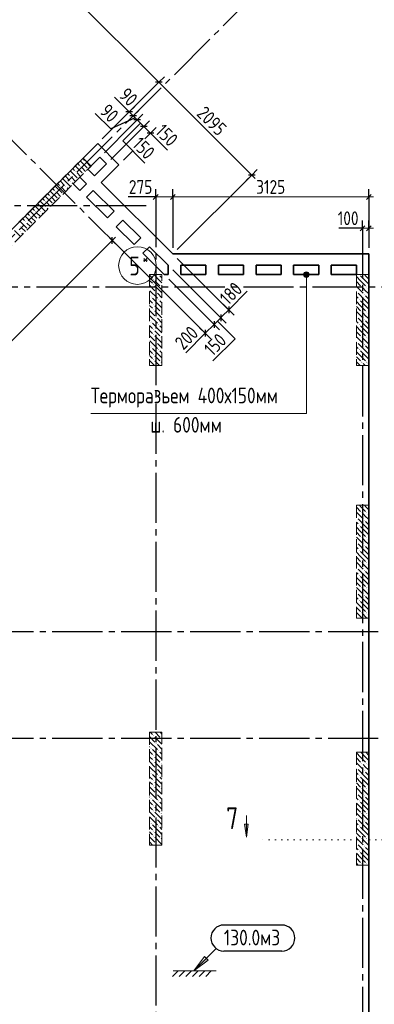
# Model space of a CAD drawing. Header units: millimetres. Extents: x 0 to 43617, y 0 to 59400.
# Tile 12 of 23: x 27505 to 33160, y 13089 to 28797. Entities that reach past the tile are written whole.
import ezdxf

# ---------------------------------------------------------------- set-up
doc = ezdxf.new("R2010")
doc.units = ezdxf.units.MM
for name, pattern in [('______2', [270, 200, -70]), ('______5', [1100, 800, -100, 100, -100]), ('______9', [100, 0, -100])]:
    doc.linetypes.add(name, pattern=pattern)
for name, color, linetype, lineweight in [('Standard', 7, 'Continuous', 25), ('ЖБ Перекрытие верхний уровень', 7, 'Continuous', 35), ('ЖБ Пилон', 7, 'Continuous', 35), ('ЖБ Стена верхний уровень', 7, 'Continuous', 35), ('Оси', 40, '______5', 18), ('Примечания', 7, 'Continuous', 25), ('Размерная выноска', 7, 'Continuous', 13), ('Сечения символ', 7, 'Continuous', 25)]:
    doc.layers.add(name, color=color, linetype=linetype, lineweight=lineweight)
doc.styles.add('GOST 2.304-81', font='txt')
doc.styles.add('ISOCPEUR', font='txt')

msp = doc.modelspace()

# ---------------------------------------------------------------- hatches: boundary and pattern name
at = {"layer": 'ЖБ Пилон', "linetype": 'Continuous', "lineweight": 18, "transparency": 33554687}
for points in [[(29724, 24730), (29721, 24727), (29718, 24730)], [(32924, 24730), (32921, 24727), (32918, 24730)], [(29634, 24653), (29641, 24660), (29647, 24653), (29641, 24647)], [(29634, 24573), (29641, 24580), (29647, 24573), (29641, 24567)], [(29754, 24533), (29761, 24540), (29767, 24533), (29761, 24527)], [(32954, 24533), (32961, 24540), (32967, 24533), (32961, 24527)], [(33034, 24533), (33041, 24540), (33047, 24533), (33041, 24527)], [(29594, 24373), (29601, 24380), (29607, 24373), (29601, 24367)], [(29674, 24453), (29681, 24460), (29687, 24453), (29681, 24447)], [(32874, 24453), (32881, 24460), (32887, 24453), (32881, 24447)], [(32994, 24413), (33001, 24420), (33007, 24413), (33001, 24407)], [(29634, 24253), (29641, 24260), (29647, 24253), (29641, 24247)], [(29714, 24333), (29721, 24340), (29727, 24333), (29721, 24327)], [(32914, 24333), (32921, 24340), (32927, 24333), (32921, 24327)], [(29634, 24173), (29641, 24180), (29647, 24173), (29641, 24167)], [(29674, 24053), (29681, 24060), (29687, 24053), (29681, 24047)], [(29754, 24133), (29761, 24140), (29767, 24133), (29761, 24127)], [(32874, 24053), (32881, 24060), (32887, 24053), (32881, 24047)], [(32954, 24133), (32961, 24140), (32967, 24133), (32961, 24127)], [(33034, 24133), (33041, 24140), (33047, 24133), (33041, 24127)], [(29594, 23973), (29601, 23980), (29607, 23973), (29601, 23967)], [(29714, 23933), (29721, 23940), (29727, 23933), (29721, 23927)], [(32914, 23933), (32921, 23940), (32927, 23933), (32921, 23927)], [(32994, 24013), (33001, 24020), (33007, 24013), (33001, 24007)], [(29634, 23853), (29641, 23860), (29647, 23853), (29641, 23847)], [(29634, 23773), (29641, 23780), (29647, 23773), (29641, 23767)], [(29754, 23733), (29761, 23740), (29767, 23733), (29761, 23727)], [(32954, 23733), (32961, 23740), (32967, 23733), (32961, 23727)], [(33034, 23733), (33041, 23740), (33047, 23733), (33041, 23727)], [(29594, 23573), (29601, 23580), (29607, 23573), (29601, 23567)], [(29674, 23653), (29681, 23660), (29687, 23653), (29681, 23647)], [(32874, 23653), (32881, 23660), (32887, 23653), (32881, 23647)], [(32994, 23613), (33001, 23620), (33007, 23613), (33001, 23607)], [(29634, 23453), (29641, 23460), (29647, 23453), (29641, 23447)], [(29714, 23533), (29721, 23540), (29727, 23533), (29721, 23527)], [(32914, 23533), (32921, 23540), (32927, 23533), (32921, 23527)], [(29634, 23373), (29641, 23380), (29647, 23373), (29641, 23367)], [(29754, 23333), (29761, 23340), (29767, 23333), (29761, 23327)], [(32954, 23333), (32961, 23340), (32967, 23333), (32961, 23327)], [(33034, 23333), (33041, 23340), (33047, 23333), (33041, 23327)], [(32954, 20933), (32961, 20940), (32967, 20933), (32961, 20927)], [(33034, 20933), (33041, 20940), (33047, 20933), (33041, 20927)], [(32874, 20853), (32881, 20860), (32887, 20853), (32881, 20847)], [(32914, 20733), (32921, 20740), (32927, 20733), (32921, 20727)], [(32994, 20813), (33001, 20820), (33007, 20813), (33001, 20807)], [(32874, 20453), (32881, 20460), (32887, 20453), (32881, 20447)], [(32954, 20533), (32961, 20540), (32967, 20533), (32961, 20527)], [(33034, 20533), (33041, 20540), (33047, 20533), (33041, 20527)], [(32914, 20333), (32921, 20340), (32927, 20333), (32921, 20327)], [(32994, 20413), (33001, 20420), (33007, 20413), (33001, 20407)], [(32954, 20133), (32961, 20140), (32967, 20133), (32961, 20127)], [(33034, 20133), (33041, 20140), (33047, 20133), (33041, 20127)], [(32874, 20053), (32881, 20060), (32887, 20053), (32881, 20047)], [(32994, 20013), (33001, 20020), (33007, 20013), (33001, 20007)], [(32914, 19933), (32921, 19940), (32927, 19933), (32921, 19927)], [(32874, 19653), (32881, 19660), (32887, 19653), (32881, 19647)], [(32954, 19733), (32961, 19740), (32967, 19733), (32961, 19727)], [(33034, 19733), (33041, 19740), (33047, 19733), (33041, 19727)], [(32914, 19533), (32921, 19540), (32927, 19533), (32921, 19527)], [(32994, 19613), (33001, 19620), (33007, 19613), (33001, 19607)], [(32954, 19333), (32961, 19340), (32967, 19333), (32961, 19327)], [(33034, 19333), (33041, 19340), (33047, 19333), (33041, 19327)], [(32874, 19253), (32881, 19260), (32887, 19253), (32884, 19250), (32878, 19250)], [(29634, 17373), (29641, 17380), (29647, 17373), (29641, 17367)], [(29754, 17333), (29761, 17340), (29767, 17333), (29761, 17327)], [(29594, 17173), (29601, 17180), (29607, 17173), (29601, 17167)], [(29674, 17253), (29681, 17260), (29687, 17253), (29681, 17247)], [(29714, 17133), (29721, 17140), (29727, 17133), (29721, 17127)], [(29634, 17053), (29641, 17060), (29647, 17053), (29641, 17047)], [(29634, 16973), (29641, 16980), (29647, 16973), (29641, 16967)], [(29674, 16853), (29681, 16860), (29687, 16853), (29681, 16847)], [(29754, 16933), (29761, 16940), (29767, 16933), (29761, 16927)], [(32874, 16853), (32881, 16860), (32887, 16853), (32881, 16847)], [(32954, 16933), (32961, 16940), (32967, 16933), (32961, 16927)], [(32994, 16813), (33001, 16820), (33007, 16813), (33001, 16807)], [(33034, 16933), (33041, 16940), (33047, 16933), (33041, 16927)], [(29594, 16773), (29601, 16780), (29607, 16773), (29601, 16767)], [(29634, 16653), (29641, 16660), (29647, 16653), (29641, 16647)], [(29714, 16733), (29721, 16740), (29727, 16733), (29721, 16727)], [(32914, 16733), (32921, 16740), (32927, 16733), (32921, 16727)], [(29634, 16573), (29641, 16580), (29647, 16573), (29641, 16567)], [(29754, 16533), (29761, 16540), (29767, 16533), (29761, 16527)], [(32954, 16533), (32961, 16540), (32967, 16533), (32961, 16527)], [(33034, 16533), (33041, 16540), (33047, 16533), (33041, 16527)], [(29594, 16373), (29601, 16380), (29607, 16373), (29601, 16367)], [(29674, 16453), (29681, 16460), (29687, 16453), (29681, 16447)], [(29714, 16333), (29721, 16340), (29727, 16333), (29721, 16327)], [(32874, 16453), (32881, 16460), (32887, 16453), (32881, 16447)], [(32914, 16333), (32921, 16340), (32927, 16333), (32921, 16327)], [(32994, 16413), (33001, 16420), (33007, 16413), (33001, 16407)], [(29634, 16253), (29641, 16260), (29647, 16253), (29641, 16247)], [(29634, 16173), (29641, 16180), (29647, 16173), (29641, 16167)], [(29674, 16053), (29681, 16060), (29687, 16053), (29681, 16047)], [(29754, 16133), (29761, 16140), (29767, 16133), (29761, 16127)], [(32874, 16053), (32881, 16060), (32887, 16053), (32881, 16047)], [(32954, 16133), (32961, 16140), (32967, 16133), (32961, 16127)], [(33034, 16133), (33041, 16140), (33047, 16133), (33041, 16127)], [(29594, 15973), (29601, 15980), (29607, 15973), (29601, 15967)], [(29714, 15933), (29721, 15940), (29727, 15933), (29721, 15927)], [(32914, 15933), (32921, 15940), (32927, 15933), (32921, 15927)], [(32994, 16013), (33001, 16020), (33007, 16013), (33001, 16007)], [(29634, 15853), (29641, 15860), (29647, 15853), (29641, 15847)], [(29634, 15773), (29641, 15780), (29647, 15773), (29641, 15767)], [(29754, 15733), (29761, 15740), (29767, 15733), (29761, 15727)], [(32954, 15733), (32961, 15740), (32967, 15733), (32961, 15727)], [(33034, 15733), (33041, 15740), (33047, 15733), (33041, 15727)], [(29674, 15653), (29681, 15660), (29687, 15653), (29681, 15647)], [(32874, 15653), (32881, 15660), (32887, 15653), (32881, 15647)], [(32994, 15613), (33001, 15620), (33007, 15613), (33001, 15607)], [(32914, 15533), (32921, 15540), (32927, 15533), (32921, 15527)], [(32954, 15333), (32961, 15340), (32967, 15333), (32961, 15327)], [(33034, 15333), (33041, 15340), (33047, 15333), (33041, 15327)]]:
    msp.add_hatch(color=7, dxfattribs=at).paths.add_polyline_path(points, flags=16)
at = {"layer": 'ЖБ Стена верхний уровень', "linetype": 'Continuous', "lineweight": 18, "transparency": 33554687}
for points in [[(28474, 26453), (28481, 26460), (28487, 26453), (28481, 26447)], [(28554, 26533), (28561, 26540), (28567, 26533), (28561, 26527)], [(28314, 26293), (28321, 26300), (28327, 26293), (28321, 26287)], [(28394, 26373), (28401, 26380), (28407, 26373), (28401, 26367)], [(28154, 26133), (28161, 26140), (28167, 26133), (28161, 26127)], [(28234, 26133), (28241, 26140), (28247, 26133), (28241, 26127)], [(28314, 26213), (28321, 26220), (28327, 26213), (28321, 26207)], [(27994, 25973), (28001, 25980), (28007, 25973), (28001, 25967)], [(28074, 26053), (28081, 26060), (28087, 26053), (28081, 26047)], [(27914, 25893), (27921, 25900), (27927, 25893), (27921, 25887)], [(27914, 25813), (27921, 25820), (27927, 25813), (27921, 25807)], [(27674, 25653), (27681, 25660), (27687, 25653), (27681, 25647)], [(27754, 25733), (27761, 25740), (27767, 25733), (27761, 25727)], [(27834, 25733), (27841, 25740), (27847, 25733), (27841, 25727)], [(27514, 25493), (27521, 25500), (27527, 25493), (27521, 25487)], [(27594, 25573), (27601, 25580), (27607, 25573), (27601, 25567)], [(27514, 25413), (27521, 25420), (27527, 25413), (27521, 25407)]]:
    msp.add_hatch(color=7, dxfattribs=at).paths.add_polyline_path(points, flags=16)
at = {"layer": 'Примечания', "linetype": 'Continuous', "lineweight": 13, "transparency": 33554687}
for points in [[(32032, 24730), (32122, 24730), (32116, 24753)], [(32032, 24730), (32116, 24753), (32038, 24753)], [(32038, 24708), (32122, 24730), (32032, 24730)], [(32038, 24753), (32116, 24753), (32100, 24769)], [(32038, 24753), (32100, 24769), (32055, 24769)], [(32038, 24708), (32116, 24708), (32122, 24730)], [(32055, 24691), (32116, 24708), (32038, 24708)], [(32055, 24769), (32100, 24769), (32077, 24775)], [(32055, 24691), (32100, 24691), (32116, 24708)], [(32100, 24691), (32055, 24691), (32077, 24685)], [(30482, 13822), (30284, 13624), (30510, 13794)]]:
    msp.add_hatch(color=7, dxfattribs=at).paths.add_polyline_path(points)
at = {"layer": 'Сечения символ', "linetype": 'Continuous', "lineweight": 13, "transparency": 33554687}
msp.add_hatch(color=7, dxfattribs=at).paths.add_polyline_path([(31151, 15965), (31121, 15755), (31091, 15965)], flags=16)

# ---------------------------------------------------------------- linework, layer by layer
at = {"layer": 'Standard', "color": 7, "linetype": 'Continuous', "lineweight": 13, "transparency": 33554687}
for p, q in [((29725, 27800), (24952, 32573)), ((31206, 26319), (29725, 27800)), ((29252, 27326), (29199, 27379)), ((29315, 27263), (29252, 27326)), ((29379, 27199), (29315, 27263)), ((29591, 26987), (29644, 26934)), ((31206, 26319), (31259, 26266)), ((29674, 25969), (29599, 25969)), ((29674, 25969), (29947, 25969)), ((29947, 25969), (33074, 25969)), ((33074, 25969), (33149, 25969)), ((32974, 25469), (32899, 25469)), ((33074, 25469), (32974, 25469)), ((33074, 25469), (33149, 25469)), ((28981, 25276), (29034, 25329)), ((23282, 19577), (28981, 25276)), ((30838, 24169), (30891, 24222)), ((30711, 24043), (30604, 23936)), ((30604, 23936), (30463, 23795)), ((30463, 23795), (30410, 23742))]:
    msp.add_line(p, q, dxfattribs=at)
at = {"layer": 'Standard', "color": 251, "linetype": 'Continuous', "lineweight": -3, "true_color": 0x656565, "transparency": 33554687}
for p, q in [((29725, 27800), (29813, 27888)), ((29725, 27800), (28820, 26895)), ((29725, 27800), (29636, 27711)), ((29252, 27326), (29340, 27415)), ((29315, 27263), (29404, 27351)), ((29252, 27326), (29163, 27238)), ((29315, 27263), (29227, 27174)), ((29379, 27199), (29290, 27111)), ((29315, 27263), (29315, 27263)), ((29379, 27199), (29467, 27288)), ((29485, 27093), (29573, 27182)), ((29485, 27093), (29397, 27005)), ((29591, 26987), (29679, 27075)), ((29591, 26987), (29503, 26899)), ((29591, 26987), (29518, 26914)), ((29316, 26712), (29159, 26555)), ((31206, 26319), (31294, 26407)), ((31206, 26319), (30018, 25131)), ((31206, 26319), (31117, 26230)), ((29674, 25969), (29674, 26094)), ((29947, 25969), (29947, 26094)), ((33074, 25969), (33074, 26094)), ((29674, 25969), (29674, 25844)), ((29674, 25969), (29674, 25969)), ((29947, 25969), (29947, 25844)), ((29947, 25969), (29947, 25160)), ((33074, 25969), (33074, 25844)), ((33074, 25969), (33074, 25160)), ((32974, 25469), (32974, 25594)), ((32974, 25469), (32974, 25344)), ((32974, 25469), (32974, 25160)), ((33074, 25469), (33074, 25594)), ((33074, 25469), (33074, 25344)), ((33074, 25469), (33074, 25160)), ((28981, 25276), (28893, 25365)), ((28981, 25276), (29070, 25188)), ((28981, 25276), (29100, 25158)), ((30838, 24169), (30749, 24258)), ((30711, 24043), (30623, 24131)), ((30711, 24043), (30800, 23954)), ((30838, 24169), (30926, 24081)), ((30463, 23795), (30375, 23883)), ((30604, 23936), (30516, 24024)), ((30604, 23936), (30693, 23848)), ((30463, 23795), (30551, 23706))]:
    msp.add_line(p, q, dxfattribs=at)
at = {"layer": 'Standard', "color": 7, "linetype": 'Continuous', "lineweight": 25, "transparency": 33554687}
for p, q in [((29778, 27800), (29672, 27800)), ((29305, 27326), (29199, 27326)), ((29368, 27263), (29262, 27263)), ((29432, 27199), (29326, 27199)), ((29538, 27093), (29432, 27093)), ((29644, 26987), (29538, 26987)), ((31259, 26319), (31153, 26319)), ((29636, 25931), (29711, 26006)), ((29910, 25931), (29985, 26006)), ((33036, 25931), (33111, 26006)), ((33011, 25506), (32936, 25431)), ((33111, 25506), (33036, 25431)), ((28981, 25223), (28981, 25329)), ((30838, 24222), (30838, 24116)), ((30711, 24096), (30711, 23990)), ((30604, 23989), (30604, 23883)), ((30463, 23848), (30463, 23742))]:
    msp.add_line(p, q, dxfattribs=at)
at = {"layer": 'Standard', "color": 251, "linetype": 'Continuous', "lineweight": -3, "true_color": 0x656565, "transparency": 33554687}
for points in [[(29252, 27326), (29103, 27178), (29103, 27178), (28820, 26895)], [(29379, 27199), (29290, 27110), (29290, 27110), (28855, 26675)], [(29485, 27093), (29446, 27054), (29446, 27054), (28961, 26569)], [(30463, 23795), (30451, 23807), (30451, 23807), (29170, 25087)], [(30838, 24169), (30827, 24180), (30827, 24180), (30826, 24181), (30826, 24181), (30018, 24989)], [(30711, 24043), (30699, 24055), (30699, 24055), (29945, 24809)], [(30604, 23936), (30592, 23948), (30592, 23948), (29881, 24659)]]:
    msp.add_lwpolyline(points, dxfattribs=at)
at = {"layer": 'Standard', "color": 7, "linetype": 'Continuous', "lineweight": 13, "transparency": 33554687}
for points in [[(29485, 27093), (29481, 27097), (29481, 27097), (29379, 27199)], [(29591, 26987), (29532, 27046), (29532, 27046), (29485, 27093)], [(30838, 24169), (30735, 24066), (30735, 24066), (30711, 24043)]]:
    msp.add_lwpolyline(points, dxfattribs=at)
at = {"layer": 'ЖБ Перекрытие верхний уровень', "color": 7, "linetype": 'Continuous', "lineweight": 35, "transparency": 33554687}
for p, q in [((28749, 26824), (23700, 21775)), ((29088, 26484), (28749, 26824)), ((28593, 26414), (28784, 26605)), ((28784, 26605), (28890, 26499)), ((28699, 26308), (28593, 26414)), ((28890, 26499), (28699, 26308)), ((28806, 26202), (29088, 26484)), ((28360, 26180), (28466, 26286)), ((28466, 26286), (28572, 26180)), ((28466, 26074), (28360, 26180)), ((28572, 26180), (28466, 26074)), ((29947, 25060), (28806, 26202)), ((28572, 25968), (28678, 26074)), ((28904, 25636), (28572, 25968)), ((28678, 26074), (29011, 25742)), ((29011, 25742), (28904, 25636)), ((29046, 25494), (29152, 25601)), ((29329, 25212), (29046, 25494)), ((29152, 25601), (29435, 25318)), ((29435, 25318), (29329, 25212)), ((29470, 25070), (29576, 25176)), ((29576, 25176), (29872, 24880)), ((29810, 24730), (29470, 25070)), ((33074, 25060), (29947, 25060)), ((33074, 10100), (33074, 25060)), ((29872, 24880), (29874, 24880)), ((29874, 24880), (29874, 24730)), ((30074, 24730), (30074, 24880)), ((30074, 24880), (30474, 24880)), ((30474, 24880), (30474, 24730)), ((30674, 24730), (30674, 24880)), ((30674, 24880), (31074, 24880)), ((31074, 24880), (31074, 24730)), ((31274, 24730), (31274, 24880)), ((31274, 24880), (31674, 24880)), ((31674, 24880), (31674, 24730)), ((31874, 24730), (31874, 24880)), ((31874, 24880), (32274, 24880)), ((32274, 24880), (32274, 24730)), ((32474, 24730), (32474, 24880)), ((32474, 24880), (32874, 24880)), ((32874, 24880), (32874, 24730)), ((29874, 24730), (29810, 24730)), ((30474, 24730), (30074, 24730)), ((31074, 24730), (30674, 24730)), ((31674, 24730), (31274, 24730)), ((32274, 24730), (31874, 24730)), ((32874, 24730), (32474, 24730))]:
    msp.add_line(p, q, dxfattribs=at)
at = {"layer": 'ЖБ Пилон', "color": 253, "linetype": '______2', "lineweight": 13, "true_color": 0xa0a0a0, "transparency": 33554687}
for p, q in [((29574, 24730), (29574, 23280)), ((29774, 24730), (29574, 24730)), ((29774, 23280), (29774, 24730)), ((32874, 24730), (32874, 23280)), ((33074, 24730), (32874, 24730)), ((33074, 23280), (33074, 24730)), ((29574, 23280), (29774, 23280)), ((32874, 23280), (33074, 23280)), ((32874, 21050), (32874, 19250)), ((33074, 21050), (32874, 21050)), ((33074, 19250), (33074, 21050)), ((32874, 19250), (33074, 19250)), ((29574, 17430), (29574, 15630)), ((29774, 17430), (29574, 17430)), ((29774, 15630), (29774, 17430)), ((32874, 17110), (32874, 15310)), ((33074, 17110), (32874, 17110)), ((33074, 15310), (33074, 17110)), ((29574, 15630), (29774, 15630)), ((32874, 15310), (33074, 15310))]:
    msp.add_line(p, q, dxfattribs=at)
at = {"layer": 'ЖБ Пилон', "color": 9, "linetype": 'Continuous', "lineweight": 18, "true_color": 0xc7c7c7, "transparency": 33554687}
for p, q in [((29574, 24720), (29621, 24673)), ((29741, 24633), (29644, 24730)), ((29741, 24713), (29774, 24680)), ((32941, 24633), (32874, 24700)), ((32941, 24713), (33021, 24633)), ((33021, 24713), (33004, 24730)), ((33021, 24713), (33074, 24660)), ((29581, 24633), (29574, 24640)), ((29574, 24560), (29661, 24473)), ((29621, 24593), (29581, 24633)), ((29661, 24633), (29741, 24553)), ((29661, 24553), (29774, 24440)), ((29741, 24633), (29774, 24600)), ((32874, 24620), (32941, 24553)), ((32874, 24540), (32981, 24433)), ((32941, 24633), (33021, 24553)), ((33021, 24473), (32981, 24513)), ((33021, 24633), (33074, 24580)), ((33061, 24513), (33074, 24500)), ((29574, 24400), (29581, 24393)), ((29581, 24473), (29701, 24353)), ((29741, 24233), (29621, 24353)), ((29774, 24360), (29701, 24433)), ((32874, 24380), (32901, 24353)), ((33021, 24313), (32901, 24433)), ((33061, 24433), (33021, 24473)), ((33021, 24393), (33074, 24340)), ((29574, 24320), (29621, 24273)), ((29581, 24233), (29574, 24240)), ((29621, 24193), (29581, 24233)), ((29661, 24233), (29741, 24153)), ((29741, 24313), (29774, 24280)), ((29741, 24233), (29774, 24200)), ((32941, 24233), (32874, 24300)), ((32874, 24220), (32941, 24153)), ((32941, 24313), (33021, 24233)), ((32941, 24233), (33021, 24153)), ((33021, 24313), (33074, 24260)), ((33021, 24233), (33074, 24180)), ((29574, 24160), (29661, 24073)), ((29581, 24073), (29701, 23953)), ((29661, 24153), (29774, 24040)), ((32874, 24140), (32981, 24033)), ((33021, 24073), (32981, 24113)), ((33061, 24033), (33021, 24073)), ((33061, 24113), (33074, 24100)), ((29574, 24000), (29581, 23993)), ((29574, 23920), (29621, 23873)), ((29741, 23833), (29621, 23953)), ((29774, 23960), (29701, 24033)), ((29741, 23913), (29774, 23880)), ((32874, 23980), (32901, 23953)), ((32941, 23833), (32874, 23900)), ((33021, 23913), (32901, 24033)), ((32941, 23913), (33021, 23833)), ((33021, 23993), (33074, 23940)), ((33021, 23913), (33074, 23860)), ((29581, 23833), (29574, 23840)), ((29574, 23760), (29661, 23673)), ((29621, 23793), (29581, 23833)), ((29661, 23833), (29741, 23753)), ((29661, 23753), (29774, 23640)), ((29741, 23833), (29774, 23800)), ((32874, 23820), (32941, 23753)), ((32874, 23740), (32981, 23633)), ((32941, 23833), (33021, 23753)), ((33021, 23833), (33074, 23780)), ((29574, 23600), (29581, 23593)), ((29581, 23673), (29701, 23553)), ((29774, 23560), (29701, 23633)), ((32874, 23580), (32901, 23553)), ((33021, 23513), (32901, 23633)), ((33021, 23673), (32981, 23713)), ((33061, 23633), (33021, 23673)), ((33021, 23593), (33074, 23540)), ((33061, 23713), (33074, 23700)), ((29574, 23520), (29621, 23473)), ((29581, 23433), (29574, 23440)), ((29621, 23393), (29581, 23433)), ((29741, 23433), (29621, 23553)), ((29661, 23433), (29741, 23353)), ((29741, 23513), (29774, 23480)), ((29741, 23433), (29774, 23400)), ((32941, 23433), (32874, 23500)), ((32874, 23420), (32941, 23353)), ((32941, 23513), (33021, 23433)), ((32941, 23433), (33021, 23353)), ((33021, 23513), (33074, 23460)), ((33021, 23433), (33074, 23380)), ((29574, 23360), (29654, 23280)), ((29661, 23353), (29734, 23280)), ((32874, 23340), (32934, 23280)), ((33014, 23280), (32981, 23313)), ((33061, 23313), (33074, 23300)), ((32941, 21033), (32924, 21050)), ((33004, 21050), (33021, 21033)), ((32874, 21020), (32941, 20953)), ((32874, 20940), (32981, 20833)), ((32941, 21033), (33021, 20953)), ((33021, 20873), (32981, 20913)), ((33021, 21033), (33074, 20980)), ((33061, 20913), (33074, 20900)), ((32874, 20780), (32901, 20753)), ((33021, 20713), (32901, 20833)), ((33061, 20833), (33021, 20873)), ((33021, 20793), (33074, 20740)), ((32941, 20633), (32874, 20700)), ((32874, 20620), (32941, 20553)), ((32941, 20713), (33021, 20633)), ((32941, 20633), (33021, 20553)), ((33021, 20713), (33074, 20660)), ((33021, 20633), (33074, 20580)), ((32874, 20540), (32981, 20433)), ((33021, 20313), (32901, 20433)), ((33021, 20473), (32981, 20513)), ((33061, 20433), (33021, 20473)), ((33061, 20513), (33074, 20500)), ((32874, 20380), (32901, 20353)), ((32941, 20233), (32874, 20300)), ((32941, 20313), (33021, 20233)), ((33021, 20393), (33074, 20340)), ((33021, 20313), (33074, 20260)), ((32874, 20220), (32941, 20153)), ((32874, 20140), (32981, 20033)), ((32941, 20233), (33021, 20153)), ((33021, 20073), (32981, 20113)), ((33021, 20233), (33074, 20180)), ((33061, 20113), (33074, 20100)), ((32874, 19980), (32901, 19953)), ((33021, 19913), (32901, 20033)), ((33061, 20033), (33021, 20073)), ((33021, 19993), (33074, 19940)), ((32941, 19833), (32874, 19900)), ((32874, 19820), (32941, 19753)), ((32941, 19913), (33021, 19833)), ((32941, 19833), (33021, 19753)), ((33021, 19913), (33074, 19860)), ((33021, 19833), (33074, 19780)), ((32874, 19740), (32981, 19633)), ((33021, 19673), (32981, 19713)), ((33061, 19633), (33021, 19673)), ((33061, 19713), (33074, 19700)), ((32874, 19580), (32901, 19553)), ((32941, 19433), (32874, 19500)), ((33021, 19513), (32901, 19633)), ((32941, 19513), (33021, 19433)), ((33021, 19593), (33074, 19540)), ((33021, 19513), (33074, 19460)), ((32874, 19420), (32941, 19353)), ((32874, 19340), (32964, 19250)), ((32941, 19433), (33021, 19353)), ((33021, 19433), (33074, 19380)), ((33021, 19273), (32981, 19313)), ((33044, 19250), (33021, 19273)), ((33061, 19313), (33074, 19300)), ((29574, 17360), (29661, 17273)), ((29621, 17393), (29584, 17430)), ((29661, 17353), (29774, 17240)), ((29664, 17430), (29741, 17353)), ((29744, 17430), (29774, 17400)), ((29574, 17200), (29581, 17193)), ((29581, 17273), (29701, 17153)), ((29741, 17033), (29621, 17153)), ((29774, 17160), (29701, 17233)), ((29574, 17120), (29621, 17073)), ((29581, 17033), (29574, 17040)), ((29621, 16993), (29581, 17033)), ((29661, 17033), (29741, 16953)), ((29741, 17113), (29774, 17080)), ((29741, 17033), (29774, 17000)), ((32941, 17033), (32874, 17100)), ((32874, 17020), (32941, 16953)), ((32941, 17033), (33021, 16953)), ((32944, 17110), (33021, 17033)), ((33021, 17033), (33074, 16980)), ((33024, 17110), (33074, 17060)), ((29574, 16960), (29661, 16873)), ((29581, 16873), (29701, 16753)), ((29661, 16953), (29774, 16840)), ((29774, 16760), (29701, 16833)), ((32874, 16940), (32981, 16833)), ((33021, 16713), (32901, 16833)), ((33021, 16873), (32981, 16913)), ((33061, 16833), (33021, 16873)), ((33061, 16913), (33074, 16900)), ((29574, 16800), (29581, 16793)), ((29574, 16720), (29621, 16673)), ((29741, 16633), (29621, 16753)), ((29741, 16713), (29774, 16680)), ((32874, 16780), (32901, 16753)), ((32941, 16633), (32874, 16700)), ((32941, 16713), (33021, 16633)), ((33021, 16793), (33074, 16740)), ((33021, 16713), (33074, 16660)), ((29581, 16633), (29574, 16640)), ((29574, 16560), (29661, 16473)), ((29621, 16593), (29581, 16633)), ((29661, 16633), (29741, 16553)), ((29661, 16553), (29774, 16440)), ((29741, 16633), (29774, 16600)), ((32874, 16620), (32941, 16553)), ((32874, 16540), (32981, 16433)), ((32941, 16633), (33021, 16553)), ((33021, 16473), (32981, 16513)), ((33021, 16633), (33074, 16580)), ((33061, 16513), (33074, 16500)), ((29574, 16400), (29581, 16393)), ((29581, 16473), (29701, 16353)), ((29741, 16233), (29621, 16353)), ((29774, 16360), (29701, 16433)), ((32874, 16380), (32901, 16353)), ((33021, 16313), (32901, 16433)), ((33061, 16433), (33021, 16473)), ((33021, 16393), (33074, 16340)), ((29574, 16320), (29621, 16273)), ((29581, 16233), (29574, 16240)), ((29621, 16193), (29581, 16233)), ((29661, 16233), (29741, 16153)), ((29741, 16313), (29774, 16280)), ((29741, 16233), (29774, 16200)), ((32941, 16233), (32874, 16300)), ((32874, 16220), (32941, 16153)), ((32941, 16313), (33021, 16233)), ((32941, 16233), (33021, 16153)), ((33021, 16313), (33074, 16260)), ((33021, 16233), (33074, 16180)), ((29574, 16160), (29661, 16073)), ((29581, 16073), (29701, 15953)), ((29661, 16153), (29774, 16040)), ((29774, 15960), (29701, 16033)), ((32874, 16140), (32981, 16033)), ((33021, 15913), (32901, 16033)), ((33021, 16073), (32981, 16113)), ((33061, 16033), (33021, 16073)), ((33061, 16113), (33074, 16100)), ((29574, 16000), (29581, 15993)), ((29574, 15920), (29621, 15873)), ((29741, 15833), (29621, 15953)), ((29741, 15913), (29774, 15880)), ((32874, 15980), (32901, 15953)), ((32941, 15833), (32874, 15900)), ((32941, 15913), (33021, 15833)), ((33021, 15993), (33074, 15940)), ((33021, 15913), (33074, 15860)), ((29581, 15833), (29574, 15840)), ((29574, 15760), (29661, 15673)), ((29621, 15793), (29581, 15833)), ((29661, 15833), (29741, 15753)), ((29661, 15753), (29774, 15640)), ((29741, 15833), (29774, 15800)), ((32874, 15820), (32941, 15753)), ((32874, 15740), (32981, 15633)), ((32941, 15833), (33021, 15753)), ((33021, 15673), (32981, 15713)), ((33021, 15833), (33074, 15780)), ((33061, 15713), (33074, 15700)), ((29581, 15673), (29624, 15630)), ((29704, 15630), (29701, 15633)), ((32874, 15580), (32901, 15553)), ((33021, 15513), (32901, 15633)), ((33061, 15633), (33021, 15673)), ((33021, 15593), (33074, 15540)), ((32941, 15433), (32874, 15500)), ((32874, 15420), (32941, 15353)), ((32941, 15513), (33021, 15433)), ((32941, 15433), (33021, 15353)), ((33021, 15513), (33074, 15460)), ((33021, 15433), (33074, 15380)), ((32874, 15340), (32904, 15310)), ((32984, 15310), (32981, 15313)), ((33061, 15313), (33064, 15310))]:
    msp.add_line(p, q, dxfattribs=at)
at = {"layer": 'ЖБ Стена верхний уровень', "color": 251, "linetype": '______2', "lineweight": 13, "true_color": 0x656565, "transparency": 33554687}
for p, q in [((28516, 26590), (23700, 21775)), ((28643, 26463), (28516, 26590)), ((22463, 20283), (28643, 26463))]:
    msp.add_line(p, q, dxfattribs=at)
at = {"layer": 'ЖБ Стена верхний уровень', "color": 9, "linetype": 'Continuous', "lineweight": 18, "true_color": 0xc7c7c7, "transparency": 33554687}
for p, q in [((28510, 26584), (28541, 26553)), ((28350, 26424), (28381, 26393)), ((28390, 26464), (28501, 26353)), ((28430, 26504), (28461, 26473)), ((28470, 26544), (28581, 26433)), ((28557, 26377), (28501, 26433)), ((28621, 26473), (28581, 26513)), ((28637, 26457), (28621, 26473)), ((28190, 26264), (28221, 26233)), ((28230, 26304), (28301, 26233)), ((28270, 26344), (28301, 26313)), ((28310, 26384), (28421, 26273)), ((28381, 26233), (28341, 26273)), ((28477, 26297), (28421, 26353)), ((28030, 26104), (28061, 26073)), ((28070, 26144), (28181, 26033)), ((28110, 26184), (28141, 26153)), ((28150, 26224), (28221, 26153)), ((28221, 26073), (28181, 26113)), ((28221, 26233), (28317, 26137)), ((28261, 26113), (28277, 26097)), ((28341, 26193), (28357, 26177)), ((28397, 26217), (28381, 26233)), ((27870, 25944), (27901, 25913)), ((27910, 25984), (28021, 25873)), ((27950, 26024), (27981, 25993)), ((27990, 26064), (28101, 25953)), ((28077, 25897), (28021, 25953)), ((28157, 25977), (28101, 26033)), ((28237, 26057), (28221, 26073)), ((27710, 25784), (27741, 25753)), ((27750, 25824), (27821, 25753)), ((27790, 25864), (27821, 25833)), ((27821, 25833), (27917, 25737)), ((27830, 25904), (27901, 25833)), ((27981, 25833), (27941, 25873)), ((27941, 25793), (27957, 25777)), ((27997, 25817), (27981, 25833)), ((27550, 25624), (27581, 25593)), ((27590, 25664), (27701, 25553)), ((27630, 25704), (27661, 25673)), ((27670, 25744), (27781, 25633)), ((27757, 25577), (27701, 25633)), ((27821, 25673), (27781, 25713)), ((27837, 25657), (27821, 25673)), ((27861, 25713), (27877, 25697)), ((27510, 25584), (27621, 25473)), ((27581, 25433), (27541, 25473)), ((27677, 25497), (27621, 25553)), ((27421, 25433), (27517, 25337)), ((27541, 25393), (27557, 25377)), ((27597, 25417), (27581, 25433))]:
    msp.add_line(p, q, dxfattribs=at)
at = {"layer": 'Оси', "color": 8, "linetype": '______5', "lineweight": -3, "transparency": 33554687}
for p, q in [((29170, 25087), (21090, 33167)), ((14416, 12363), (33072, 31020)), ((29674, 25969), (29674, 7100)), ((29524, 25830), (4600, 25830)), ((32974, 25469), (32974, 7100)), ((34074, 24530), (4600, 24530)), ((34074, 24530), (4600, 24530)), ((33224, 19030), (4600, 19030)), ((33224, 17330), (4600, 17330))]:
    msp.add_line(p, q, dxfattribs=at)
at = {"layer": 'Оси', "color": 7, "linetype": 'Continuous', "lineweight": 13, "transparency": 33554687}
msp.add_circle((29383, 24875), 300, dxfattribs=at)
at = {"layer": 'Примечания', "color": 7, "linetype": 'Continuous', "lineweight": 13, "transparency": 33554687}
for p, q in [((32032, 24730), (32032, 24730)), ((32077, 24775), (32077, 24775)), ((32077, 24685), (32077, 24685)), ((32122, 24730), (32122, 24730)), ((30638, 13978), (30284, 13624)), ((30454, 13850), (30284, 13624)), ((30510, 13794), (30454, 13850)), ((30482, 13822), (30496, 13836)), ((30284, 13624), (30510, 13794)), ((30031, 13624), (29942, 13535)), ((29953, 13624), (30636, 13624)), ((30137, 13624), (30048, 13535)), ((30243, 13624), (30154, 13535)), ((30349, 13624), (30260, 13535)), ((30284, 13624), (30284, 13624)), ((30284, 13624), (30284, 13624)), ((30284, 13624), (30284, 13624)), ((30455, 13624), (30366, 13535)), ((30561, 13624), (30472, 13535))]:
    msp.add_line(p, q, dxfattribs=at)
at = {"layer": 'Примечания', "color": 7, "linetype": 'Continuous', "lineweight": 25, "transparency": 33554687}
for p, q in [((31686, 14354), (30762, 14354)), ((31686, 13937), (30762, 13937))]:
    msp.add_line(p, q, dxfattribs=at)
at = {"layer": 'Примечания', "color": 7, "linetype": 'Continuous', "lineweight": 13, "transparency": 33554687}
msp.add_lwpolyline([(28639, 22514), (32077, 22514), (32077, 24730)], dxfattribs=at)
msp.add_circle((32077, 24730), 45, dxfattribs=at)
at = {"layer": 'Примечания', "color": 7, "linetype": 'Continuous', "lineweight": 25, "transparency": 33554687}
for centre, start, end in [((30762, 14146), 90, 270), ((31686, 14146), 270, 90)]:
    msp.add_arc(centre, 208, start, end, dxfattribs=at)
at = {"layer": 'Размерная выноска', "color": 7, "linetype": 'Continuous', "lineweight": 25, "transparency": 33554687}
for p, q in [((29252, 27326), (29018, 27560)), ((29591, 26987), (29860, 26718)), ((29674, 25969), (29234, 25969)), ((32974, 25469), (32594, 25469)), ((30838, 24169), (31135, 24466)), ((30463, 23795), (30152, 23483))]:
    msp.add_line(p, q, dxfattribs=at)
for points in [[(29347, 27231), (28958, 27054), (28711, 27302)], [(29432, 27146), (29149, 26863), (29503, 26510)], [(30657, 23989), (30940, 23706), (30587, 23353)]]:
    msp.add_lwpolyline(points, dxfattribs=at)
at = {"layer": 'Сечения символ', "color": 7, "linetype": 'Continuous', "lineweight": 13, "transparency": 33554687}
for p, q in [((31121, 15755), (31121, 16102)), ((31121, 15755), (31091, 15965)), ((31091, 15965), (31151, 15965)), ((31121, 15965), (31121, 15980)), ((31151, 15965), (31121, 15755)), ((31121, 15755), (31121, 15755)), ((31121, 15755), (31121, 15755)), ((31121, 15755), (31121, 15755))]:
    msp.add_line(p, q, dxfattribs=at)
at = {"layer": 'Сечения символ', "color": 7, "linetype": '______9', "lineweight": 13, "transparency": 33554687}
msp.add_line((33485, 15713), (31344, 15713), dxfattribs=at)

# ---------------------------------------------------------------- texts
at = {"layer": 'Standard', "color": 7, "linetype": 'Continuous', "lineweight": 25, "transparency": 33554687, "char_height": 220, "attachment_point": 7, "style": 'GOST 2.304-81'}
for s, insert, width, rotation in [('90', (29072, 27576), 391.31, 315), ('90', (28768, 27317), 391.31, 315), ('2095', (30313, 27282), 657.05, 315), ('150', (29653, 26996), 469.5, 315), ('150', (29284, 26790), 469.51, 315), ('180', (30829, 24231), 485.09, 45), ('200', (30114, 23516), 531.96, 45), ('150', (30580, 23416), 469.5, 45)]:
    msp.add_mtext(s, dxfattribs=dict(at, insert=insert, width=width, rotation=rotation))
for s, insert, width in [('275', (29246, 26019), 516.39), ('3125', (31276, 26019), 594.59), ('100', (32577, 25519), 485.08)]:
    msp.add_mtext(s, dxfattribs=dict(at, insert=insert, width=width))
at = {"layer": 'Оси', "color": 7, "linetype": 'Continuous', "lineweight": 25, "transparency": 33554687, "attachment_point": 7, "style": 'ISOCPEUR'}
for s, insert, char_height, width in [('\\W0.78;5', (29251, 24717), 300, 326.41), ('\\W0.80;*', (29461, 24892), 180, 215.91)]:
    msp.add_mtext(s, dxfattribs=dict(at, insert=insert, char_height=char_height, width=width))
at = {"layer": 'Примечания', "color": 7, "linetype": 'Continuous', "lineweight": 25, "transparency": 33554687, "char_height": 250, "attachment_point": 7, "style": 'GOST 2.304-81'}
for s, insert, width in [('Терморазьем\\~400х150мм', (28639, 22609), 3189.09), ('ш.\\~600мм', (29589, 22209), 1279.43), ('130.0м3', (30762, 14029), 1048.62)]:
    msp.add_mtext(s, dxfattribs=dict(at, insert=insert, width=width))
at = {"layer": 'Сечения символ', "color": 7, "linetype": 'Continuous', "lineweight": 35, "transparency": 33554687, "insert": (30798, 15883), "char_height": 350, "width": 380.8, "attachment_point": 7, "style": 'ISOCPEUR'}
msp.add_mtext('\\W0.78;7', dxfattribs=at)

doc.saveas('drawing.dxf')
